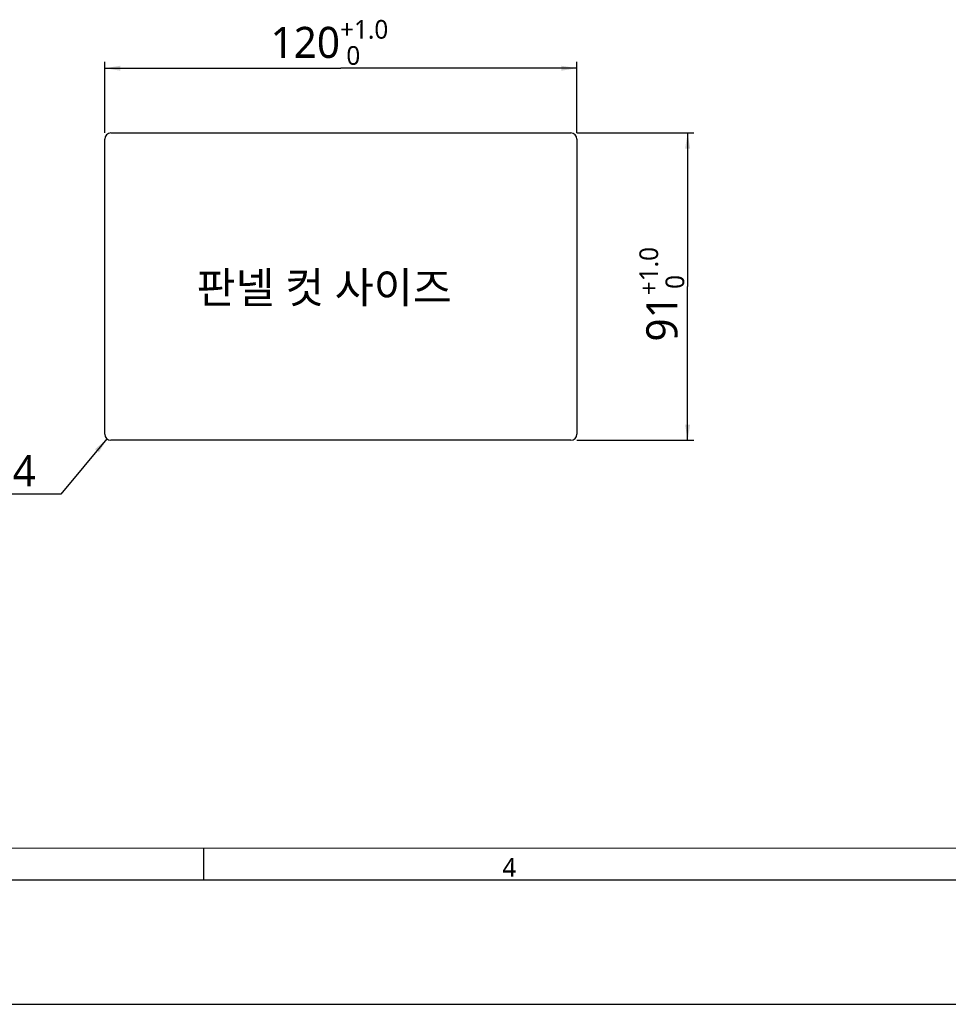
# Model space of a CAD drawing. Header units: millimetres. Extents: x 0 to 594, y 0 to 420.
# Tile 9 of 32: x 295 to 445, y 0 to 158. Entities that reach past the tile are written whole.
import ezdxf

# ---------------------------------------------------------------- set-up
doc = ezdxf.new("R2010")
doc.units = ezdxf.units.MM
doc.header["$LTSCALE"] = 32.67
doc.layers.get('0').update_dxf_attribs({"linetype": 'CONTINUOUS'})
for name, color, linetype in [('00_TOPRB0400WD-DIM', 7, 'CONTINUOUS'), ('00_TOPRB0400WD-FORMAT', 7, 'CONTINUOUS'), ('00_TOPRB0400WD-TEXT', 7, 'CONTINUOUS'), ('21_DETAILS', 7, 'CONTINUOUS')]:
    doc.layers.add(name, color=color, linetype=linetype)
doc.styles.add('TEXTSTYLE_2', font='malgun.ttf')
doc.dimstyles.new('DIMSTYLE_4', dxfattribs={"dimtxt": 5, "dimasz": 2.5, "dimexe": 1, "dimexo": 1, "dimgap": 1.25, "dimtad": 1, "dimdec": 1, "dimdsep": 46, "dimtxsty": 'TEXTSTYLE_2', "dimblk": '_FILLED', "dimblk1": '_FILLED', "dimblk2": '_FILLED', "dimcen": 0, "dimadec": 1, "dimazin": 2, "dimtp": 0.3, "dimtm": 0.3, "dimtfac": 1, "dimtdec": 1, "dimtofl": 0, "dimtmove": 0, "dimatfit": 3, "dimldrblk": '_FILLED', "dimfxl": 1, "dimtolj": 1, "dimarcsym": 0})
doc.dimstyles.new('DIMSTYLE_5', dxfattribs={"dimtxt": 5, "dimasz": 2.5, "dimexe": 1, "dimexo": 1, "dimgap": 1.25, "dimtad": 1, "dimdec": 1, "dimdsep": 46, "dimtxsty": 'TEXTSTYLE_2', "dimblk": '_FILLED', "dimblk1": '_FILLED', "dimblk2": '_FILLED', "dimcen": 0, "dimadec": 1, "dimazin": 2, "dimtol": 1, "dimtp": 0.3, "dimtm": 0.3, "dimtfac": 0.6, "dimtdec": 1, "dimtofl": 0, "dimtmove": 0, "dimatfit": 3, "dimldrblk": '_FILLED', "dimfxl": 1, "dimtolj": 1, "dimarcsym": 0})
doc.dimstyles.new('DIMSTYLE_6', dxfattribs={"dimtxt": 5, "dimasz": 2.5, "dimexe": 1, "dimexo": 1, "dimgap": 1.25, "dimtad": 1, "dimdec": 5, "dimdsep": 46, "dimtxsty": 'TEXTSTYLE_2', "dimblk": '_FILLED', "dimblk1": '_FILLED', "dimblk2": '_FILLED', "dimcen": 0, "dimadec": 5, "dimazin": 2, "dimtp": 0.1, "dimtm": 0.1, "dimtfac": 1, "dimtdec": 5, "dimtofl": 0, "dimtmove": 0, "dimatfit": 3, "dimldrblk": '_FILLED', "dimfxl": 1, "dimtolj": 1, "dimarcsym": 0})

# ---------------------------------------------------------------- blocks, each defined once
blk = doc.blocks.new('_FILLED')
at = {"color": 0, "linetype": 'ByBlock'}
blk.add_solid([(0, 0), (-1, 0.16), (-1, -0.16)], dxfattribs=at)
blk = doc.blocks.new('*D7')
at = {"layer": '00_TOPRB0400WD-DIM', "color": 2, "linetype": 'Continuous'}
for p, q in [((309.08, 140.05), (309.08, 151.46)), ((309.08, 150.46), (347.04, 150.46)), ((384.99, 150.46), (347.04, 150.46)), ((384.99, 140.05), (384.99, 151.46))]:
    blk.add_line(p, q, dxfattribs=at)
at = {"layer": '00_TOPRB0400WD-DIM', "color": 2, "linetype": 'Continuous', "xscale": 2.5, "yscale": 2.5, "zscale": 2.5, "rotation": 180}
blk.add_blockref('_FILLED', (309.08, 150.46), dxfattribs=at)
at = {"layer": '00_TOPRB0400WD-DIM', "color": 2, "linetype": 'Continuous', "xscale": 2.5, "yscale": 2.5, "zscale": 2.5}
blk.add_blockref('_FILLED', (384.99, 150.46), dxfattribs=at)
at = {"layer": '00_TOPRB0400WD-DIM', "color": 2, "linetype": 'Continuous', "insert": (344.35, 158.21), "char_height": 5, "width": 22.578, "attachment_point": 2, "line_spacing_factor": 0.9, "style": 'TEXTSTYLE_2'}
blk.add_mtext('\\A1; 120\\H3.0;\\S+1.0^  0;', dxfattribs=at)
blk = doc.blocks.new('*D8')
at = {"layer": '00_TOPRB0400WD-DIM', "color": 2, "linetype": 'Continuous'}
for p, q in [((384.99, 140.05), (401.54, 140.05)), ((401.54, 140.05), (403.79, 140.05)), ((402.79, 140.05), (402.79, 115.35)), ((402.79, 90.65), (402.79, 115.35)), ((384.99, 90.65), (401.54, 90.65)), ((401.54, 90.65), (403.79, 90.65))]:
    blk.add_line(p, q, dxfattribs=at)
at = {"layer": '00_TOPRB0400WD-DIM', "color": 2, "linetype": 'Continuous', "xscale": 2.5, "yscale": 2.5, "zscale": 2.5}
for p, rotation in [((402.79, 140.05), 90), ((402.79, 90.65), 270)]:
    blk.add_blockref('_FILLED', p, dxfattribs=dict(at, rotation=rotation))
at = {"layer": '00_TOPRB0400WD-DIM', "color": 2, "linetype": 'Continuous', "insert": (395.04, 113.28), "char_height": 5, "width": 18.7855, "attachment_point": 2, "rotation": 90, "line_spacing_factor": 0.9, "style": 'TEXTSTYLE_2'}
blk.add_mtext('\\A1; 91\\H3.0;\\S+1.0^  0;', dxfattribs=at)
blk = doc.blocks.new('*D9')
at = {"layer": '00_TOPRB0400WD-DIM', "color": 2, "linetype": 'Continuous'}
for p, q in [((309.44, 90.89), (302, 82)), ((302, 82), (276.15, 82)), ((302, 82), (302, 82))]:
    blk.add_line(p, q, dxfattribs=at)
at = {"layer": '00_TOPRB0400WD-DIM', "color": 2, "linetype": 'Continuous', "xscale": 2.5, "yscale": 2.5, "zscale": 2.5, "rotation": 50.0605857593}
blk.add_blockref('_FILLED', (309.44, 90.89), dxfattribs=at)
at = {"layer": '00_TOPRB0400WD-DIM', "color": 2, "linetype": 'Continuous', "insert": (298, 88.25), "char_height": 5, "width": 17.7705, "attachment_point": 3, "line_spacing_factor": 0.9, "style": 'TEXTSTYLE_2'}
blk.add_mtext('R{\\ftxt;\\W0.0001;\\H0.0001;\\~}{\\ftxt;\\W0.7545787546;\\H5.0; }{\\ftxt;\\W0.0001;\\H0.0001;\\~}4', dxfattribs=at)

msp = doc.modelspace()

# ---------------------------------------------------------------- linework, layer by layer
at = {"layer": '00_TOPRB0400WD-FORMAT', "color": 7, "linetype": 'Continuous'}
for p, q in [((25, 25), (449.028086, 25.132586)), ((325, 20), (325, 25)), ((20, 20), (574.141327, 20)), ((0, 0), (594, 0))]:
    msp.add_line(p, q, dxfattribs=at)
at = {"layer": '21_DETAILS', "color": 7, "linetype": 'Continuous'}
for p, q in [((310.083908, 140.049569), (383.98793, 140.049569)), ((309.083908, 91.654741), (309.083908, 139.049569)), ((384.98793, 139.049569), (384.98793, 91.654741)), ((383.98793, 90.654741), (310.083908, 90.654741))]:
    msp.add_line(p, q, dxfattribs=at)
for centre, start, end in [((310.083908, 139.049569), 90, 180), ((383.98793, 139.049569), 0, 90), ((310.083908, 91.654741), 180, 270), ((383.98793, 91.654741), 270, 360)]:
    msp.add_arc(centre, 1, start, end, dxfattribs=at)

# ---------------------------------------------------------------- texts
at = {"layer": '00_TOPRB0400WD-FORMAT', "color": 7, "linetype": 'Continuous', "insert": (373, 23.5), "char_height": 3, "width": 2.3, "attachment_point": 1, "line_spacing_factor": 0.9, "style": 'TEXTSTYLE_2'}
msp.add_mtext('4', dxfattribs=at)
at = {"layer": '00_TOPRB0400WD-TEXT', "color": 2, "linetype": 'Continuous', "insert": (323.834376, 117.699994), "char_height": 5, "width": 46.55555556, "attachment_point": 1, "line_spacing_factor": 0.9, "style": 'TEXTSTYLE_2'}
msp.add_mtext('판넬 컷 사이즈', dxfattribs=at)

# ---------------------------------------------------------------- dimensions: what is measured, and where the dimension line sits
at = {"layer": '00_TOPRB0400WD-DIM', "color": 2, "linetype": 'Continuous'}
dim = msp.add_linear_dim(base=(384.98793, 150.456928), p1=(309.083908, 139.049569), p2=(384.98793, 139.049569), text=' 120\\S+1.0^  0;', dimstyle='DIMSTYLE_4', dxfattribs=at)
dim.commit()
dim.dimension.update_dxf_attribs({"geometry": '*D7', "text_midpoint": (344.352553, 150.456928), "dimtype": 160})
dim = msp.add_linear_dim(base=(402.787544, 90.654741), p1=(383.98793, 140.049569), p2=(383.98793, 90.654741), angle=270, text=' 91\\S+1.0^  0;', dimstyle='DIMSTYLE_5', dxfattribs=at)
dim.commit()
dim.dimension.update_dxf_attribs({"geometry": '*D8', "text_midpoint": (402.787544, 113.282069), "dimtype": 160})
dim = msp.add_radius_dim(center=(310.083908, 91.654741), mpoint=(309.441931, 90.888018), text='R{\\fSymbol_ASME;\\W1.0;≤}4', dimstyle='DIMSTYLE_6', override={"dimtih": 1, "dimtoh": 1, "dimpost": '<>'}, dxfattribs=at)
dim.commit()
dim.dimension.update_dxf_attribs({"geometry": '*D9', "text_midpoint": (292.076516, 85.75), "dimtype": 164})

doc.saveas('drawing.dxf')
